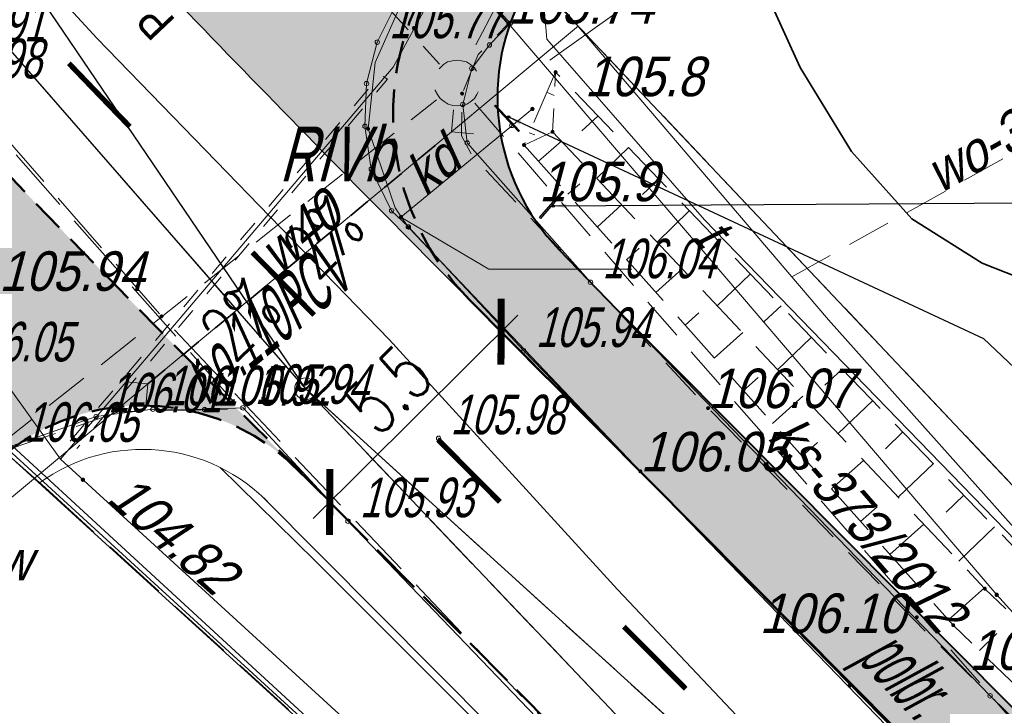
# Model space of a CAD drawing. Extents: x 6530721 to 6531385, y 5978377 to 5979143.
# Tile 41 of 146: x 6531069 to 6531091, y 5978636 to 5978651. Entities that reach past the tile are written whole.
import ezdxf

# ---------------------------------------------------------------- set-up
doc = ezdxf.new("R2010")
doc.units = 0
for name, pattern in [('AB_rokocin 2014-08-13 AC2004$0$0.5_0.5', [1, 0.5, -0.5]), ('AB_rokocin 2014-08-13 AC2004$0$1.0_0.5', [1.5, 1, -0.5]), ('AB_rokocin 2014-08-13 AC2004$0$1.5_0.5', [2, 1.5, -0.5]), ('AB_rokocin 2014-08-13 AC2004$0$823-500', [1.75, 1.25, -0.5]), ('AB_rokocin 2014-08-13 AC2004$0$ib05_500', [1, 0.5, -0.5]), ('AB_rokocin 2014-08-13 AC2004$0$l217_500', [2, 1.5, -0.5]), ('AB_rokocin 2014-08-13 AC2004$0$l219_500', [0]), ('AB_rokocin 2014-08-13 AC2004$0$mz1.0_0.5', [1.5, 1, -0.5]), ('ACAD_ISO02W100', [15, 12, -3]), ('DASHED2', [0.375, 0.25, -0.125])]:
    doc.linetypes.add(name, pattern=pattern)
for name, color, linetype, lineweight in [('AB-chodnik obrzeża', 30, 'Continuous', 40), ('AB-krawędzie', 7, 'ACAD_ISO02W100', 50), ('AB-krawężnik', 7, 'Continuous', 50), ('AB-krawężnik obniżony', 34, 'DASHED2', 50), ('AB-pobocze', 191, 'Continuous', 20), ('AB-pomocnicza', 7, 'Continuous', 15), ('AB-wymiarowa', 7, 'Continuous', 30), ('AB-wyp. kostka betonowa grafitowa', 151, 'Continuous', 15), ('AB-wyp.zjazd kostka betonowa', 191, 'Continuous', 15), ('AB-wyp.ścieżka', 31, 'Continuous', 15), ('AB_rokocin 2014-08-13 AC2004$0$202-Punkt graniczny stabilizowany trwale', 7, 'Continuous', 18), ('AB_rokocin 2014-08-13 AC2004$0$209-Opis konturu klasyfikacyjnego', 7, 'Continuous', 18), ('AB_rokocin 2014-08-13 AC2004$0$217-Granica konturu klasyfikcyjnego', 7, 'Continuous', 18), ('AB_rokocin 2014-08-13 AC2004$0$219-Linia granicy', 7, 'Continuous', 18), ('AB_rokocin 2014-08-13 AC2004$0$433-Chodnik', 7, 'Continuous', 18), ('AB_rokocin 2014-08-13 AC2004$0$562-Obrys przewodu-SKNAZ', 7, 'Continuous', 18), ('AB_rokocin 2014-08-13 AC2004$0$562-Obrys przewodu-SKNAZ-Atr1', 7, 'Continuous', 18), ('AB_rokocin 2014-08-13 AC2004$0$622-Punkt rzędnej przewodu-SKNAZ', 7, 'Continuous', 18), ('AB_rokocin 2014-08-13 AC2004$0$622-Punkt rzędnej przewodu-SKNAZ-Atr2', 7, 'Continuous', 18), ('AB_rokocin 2014-08-13 AC2004$0$625-Punkt rzędnej przewodu-SEPOD', 7, 'Continuous', 18), ('AB_rokocin 2014-08-13 AC2004$0$625-Punkt rzędnej przewodu-SEPOD-Atr2', 7, 'Continuous', 18), ('AB_rokocin 2014-08-13 AC2004$0$626-Punkt rzędnej przewodu-STPOD', 7, 'Continuous', 18), ('AB_rokocin 2014-08-13 AC2004$0$814-Warstwica pogrubiona linia', 7, 'Continuous', 18), ('AB_rokocin 2014-08-13 AC2004$0$820-Skarpa nieumocniona', 7, 'Continuous', 18), ('AB_rokocin 2014-08-13 AC2004$0$823-Szczyt skarpy nieumocninej', 7, 'Continuous', 18), ('AB_rokocin 2014-08-13 AC2004$0$824-Podnóże skarpy nieumocninej', 7, 'Continuous', 18), ('AB_rokocin 2014-08-13 AC2004$0$996-Tekst dodatkowy mały', 7, 'Continuous', 18), ('AB_rokocin 2014-08-13 AC2004$0$chodnik (powierzchnia)', 7, 'Continuous', 18), ('AB_rokocin 2014-08-13 AC2004$0$jezdnia (powierzchnia)', 7, 'Continuous', 18), ('AB_rokocin 2014-08-13 AC2004$0$krawężnik (linia)', 7, 'Continuous', 18), ('AB_rokocin 2014-08-13 AC2004$0$kółeczka', 1, 'Continuous', 18), ('AB_rokocin 2014-08-13 AC2004$0$ogrodzenie trwałe (linia)', 7, 'Continuous', 18), ('AB_rokocin 2014-08-13 AC2004$0$przepust (linia)', 7, 'Continuous', 18), ('AB_rokocin 2014-08-13 AC2004$0$przepust (linia) - symbol', 7, 'Continuous', 18), ('AB_rokocin 2014-08-13 AC2004$0$przepust (powierzchnia)', 7, 'Continuous', 18), ('AB_rokocin 2014-08-13 AC2004$0$przewód elektroenergetyczny (linia)-SEPOD', 7, 'Continuous', 18), ('AB_rokocin 2014-08-13 AC2004$0$przewód gazowy (linia)-SG', 7, 'Continuous', 18), ('AB_rokocin 2014-08-13 AC2004$0$przewód kanalizacyjny - projektowany (linia)-SK', 7, 'Continuous', 18), ('AB_rokocin 2014-08-13 AC2004$0$przewód kanalizacyjny - projektowany (linia)-SK-Atr1', 7, 'Continuous', 18), ('AB_rokocin 2014-08-13 AC2004$0$przewód telekomunikacyjny (linia)-STPOD', 7, 'Continuous', 18), ('AB_rokocin 2014-08-13 AC2004$0$przewód telekomunikacyjny (linia)-STPOD-Atr1', 7, 'Continuous', 18), ('AB_rokocin 2014-08-13 AC2004$0$przewód wodociągowy (linia)-SW', 7, 'Continuous', 18), ('AB_rokocin 2014-08-13 AC2004$0$przewód wodociągowy (linia)-SW-Atr1', 7, 'Continuous', 18), ('AB_rokocin 2014-08-13 AC2004$0$przewód wodociągowy - projektowany (linia)-SW', 7, 'Continuous', 18), ('AB_rokocin 2014-08-13 AC2004$0$przewód wodociągowy - projektowany (linia)-SW-Atr1', 7, 'Continuous', 18), ('AB_rokocin 2014-08-13 AC2004$0$punkt wysokościowy naturalny', 7, 'Continuous', 18), ('AB_rokocin 2014-08-13 AC2004$0$punkt wysokościowy naturalny-Atr2', 7, 'Continuous', 18), ('AB_rokocin 2014-08-13 AC2004$0$punkt wysokościowy sztuczny', 7, 'Continuous', 18), ('AB_rokocin 2014-08-13 AC2004$0$punkt wysokościowy sztuczny-Atr2', 7, 'Continuous', 18), ('AB_rokocin 2014-08-13 AC2004$0$wysokosci_asfalt', 7, 'Continuous', 18), ('AB_rokocin 2014-08-13 AC2004$0$właz (punkt)-SW-Atr17', 7, 'Continuous', 18), ('ARDPLAN-2D-LBAT', 7, 'Continuous', 18), ('asf', 7, 'Continuous', 18), ('płot', 1, 'Continuous', 18)]:
    doc.layers.add(name, color=color, linetype=linetype, lineweight=lineweight)
for name, color, linetype in [('gaOzPoziome', 7, 'Continuous'), ('gaPionowe', 7, 'Continuous'), ('zzz.gaHSDlugosc', 7, 'Continuous'), ('zzz.gaHSDodTekst', 7, 'Continuous'), ('zzz.gaHSKilometraz', 7, 'Continuous'), ('zzz.gaHSNazwa', 7, 'Continuous'), ('zzz.gaHSOpis', 7, 'Continuous'), ('zzz.gaHSStan', 7, 'Continuous'), ('zzz.gaHSTrasa', 7, 'Continuous')]:
    doc.layers.add(name, color=color, linetype=linetype)
doc.styles.add('2.5mm', font='simplex.shx', dxfattribs={"width": 0.7, "height": 1.25})
doc.styles.add('AB_rokocin 2014-08-13 AC2004$0$Standard', font='txt')
doc.styles.add('GA4-HS-TEXT', font='arial.ttf', dxfattribs={"width": 0.9})
doc.styles.get("Standard").update_dxf_attribs({"font": 'simplex.shx', "width": 0.75, "height": 1.25})
doc.linetypes.add('AB_rokocin 2014-08-13 AC2004$0$902-500', pattern='A,3.75,0,[1,ksztalty.shx,S=0.5,R=0,X=0,Y=0],3.75', length=7.5)
doc.dimstyles.new('BINIO-25', dxfattribs={"dimscale": 0.5, "dimtxt": 1.25, "dimasz": 2.13, "dimexe": 1.5, "dimexo": 2, "dimgap": 0.5, "dimtad": 1, "dimdec": 1, "dimrnd": 0.0005, "dimzin": 4, "dimdsep": 46, "dimtxsty": '2.5mm', "dimblk": 'ARCHTICK', "dimcen": -5, "dimdle": 1.07, "dimclrd": 256, "dimclre": 256, "dimclrt": 256, "dimaunit": 2, "dimazin": 0, "dimtfac": 1, "dimtdec": 1, "dimtmove": 0, "dimatfit": 3, "dimldrblk": 'NONE', "dimfxl": 1.5, "dimtolj": 1, "dimlwd": -1, "dimlwe": -1, "dimarcsym": 0})
doc.dimstyles.new('GA4-LEADER', dxfattribs={"dimtxt": 1, "dimasz": 1, "dimexe": 1, "dimexo": 1, "dimgap": 1, "dimtad": 1, "dimtxsty": 'Standard', "dimcen": 1, "dimadec": 0, "dimazin": 0, "dimtfac": 1, "dimtmove": 0, "dimatfit": 3, "dimfxl": 1, "dimarcsym": 0})

# ---------------------------------------------------------------- blocks, each defined once
blk = doc.blocks.new('_ArchTick')
at = {"color": 0, "linetype": 'ByBlock', "const_width": 0.15}
blk.add_lwpolyline([(-0.5, -0.5), (0.5, 0.5)], dxfattribs=at)
blk = doc.blocks.new('*D107')
at = {"layer": 'AB-wymiarowa'}
for p, q in [((6531078.853, 5978645.332), (6531080.397, 5978643.779)), ((6531075.588, 5978640.056), (6531080.247, 5978644.688)), ((6531074.952, 5978641.455), (6531076.496, 5978639.901))]:
    blk.add_line(p, q, dxfattribs=at)
at = {"layer": 'Defpoints', "color": 0}
for p in [(6531078.148, 5978646.041), (6531079.868, 5978644.311), (6531074.247, 5978642.164)]:
    blk.add_point(p, dxfattribs=at)
at = {"layer": 'AB-wymiarowa', "xscale": 1.065, "yscale": 1.065, "zscale": 1.065}
for p, rotation in [((6531079.868, 5978644.311), 44.82546420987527), ((6531075.967, 5978640.433), 224.8254642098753)]:
    blk.add_blockref('_ArchTick', p, dxfattribs=dict(at, rotation=rotation))
at = {"layer": 'AB-wymiarowa', "insert": (6531077.301, 5978642.993), "char_height": 1.25, "attachment_point": 5, "rotation": 44.8255, "style": '2.5mm'}
blk.add_mtext('\\A1;5.5', dxfattribs=at)
blk = doc.blocks.new('_None')
blk = doc.blocks.new('gaVSPos')
blk.add_point((0, 0))
blk = doc.blocks.new('gaVSTVcolumn0')
at = {"color": 0, "linetype": 'ByBlock', "lineweight": -2}
for p, q in [((-400, -30), (400, -30)), ((-400, -60), (-400, -30)), ((400, -60), (-400, -60)), ((400, -30), (400, -60))]:
    blk.add_line(p, q, dxfattribs=at)
blk.add_circle((0, 0), 30, dxfattribs=at)
blk = doc.blocks.new('z.ga4.HSL-desc')
at = {"layer": 'zzz.gaHSDlugosc', "style": 'GA4-HS-TEXT', "width": 0.9}
blk.add_attdef('LENGTH', (6.026, 0.4), '', height=1, dxfattribs=at)
at = {"layer": 'zzz.gaHSDodTekst', "style": 'GA4-HS-TEXT', "width": 0.9, "flags": 1}
blk.add_attdef('ADDTEXT', (0, -2.744), '', height=1, dxfattribs=at)
at = {"layer": 'zzz.gaHSKilometraz', "style": 'GA4-HS-TEXT', "width": 0.9, "flags": 1}
blk.add_attdef('POSITION', (0, -5.695), '', height=1, dxfattribs=at)
at = {"layer": 'zzz.gaHSNazwa', "style": 'GA4-HS-TEXT', "width": 0.9}
blk.add_attdef('NAME', (0, 0.4), '', height=1, dxfattribs=at)
at = {"layer": 'zzz.gaHSStan', "style": 'GA4-HS-TEXT', "width": 0.9}
blk.add_attdef('STATE', (0, -1.356), '', height=1, dxfattribs=at)
at = {"layer": 'zzz.gaHSTrasa', "style": 'GA4-HS-TEXT', "width": 0.9, "flags": 1}
blk.add_attdef('ROUTE', (0, -4.27), '', height=1, dxfattribs=at)
blk = doc.blocks.new('AB_rokocin 2014-08-13 AC2004$0$WSP')
at = {"layer": 'AB_rokocin 2014-08-13 AC2004$0$kółeczka', "color": 0, "linetype": 'Continuous'}
blk.add_circle((0, 0), 0.1, dxfattribs=at)
blk = doc.blocks.new('AB_rokocin 2014-08-13 AC2004$0$621')
at = {"linetype": 'Continuous', "lineweight": 0}
h = blk.add_hatch(color=0, dxfattribs=at)
edge = h.paths.add_edge_path()
edge.add_arc((0, 0), 0.05, 0, 360)
blk = doc.blocks.new('AB_rokocin 2014-08-13 AC2004$0$PW02')
at = {"linetype": 'Continuous', "lineweight": 13}
h = blk.add_hatch(color=0, dxfattribs=at)
edge = h.paths.add_edge_path()
edge.add_arc((0, 0), 0.045, 0, 360)
blk = doc.blocks.new('AB_rokocin 2014-08-13 AC2004$0$PW01')
at = {"linetype": 'Continuous', "lineweight": 13}
h = blk.add_hatch(color=0, dxfattribs=at)
edge = h.paths.add_edge_path()
edge.add_arc((0, 0), 0.045, 0, 360)
blk = doc.blocks.new('AB_rokocin 2014-08-13 AC2004$0$IB05')
at = {"color": 0, "linetype": 'Continuous', "lineweight": 13}
for q in [(0.354, 0.354), (0.354, -0.354)]:
    blk.add_line((0, 0), q, dxfattribs=at)
blk = doc.blocks.new('AB_rokocin 2014-08-13 AC2004$0$202')
at = {"color": 0, "linetype": 'Continuous', "lineweight": 0}
blk.add_circle((0, 0), 0.25, dxfattribs=at)
blk = doc.blocks.new('AB_rokocin 2014-08-13 AC2004')
at = {"layer": 'AB_rokocin 2014-08-13 AC2004$0$217-Granica konturu klasyfikcyjnego', "color": 3, "linetype": 'AB_rokocin 2014-08-13 AC2004$0$l217_500', "lineweight": 18, "flags": 128}
for points in [[(6531033.94, 5978704.15), (6531075.42, 5978643.01)], [(6531033.94, 5978704.15), (6531075.42, 5978643.01)], [(6531039.73, 5978683.94), (6531075.42, 5978643.01)], [(6531039.73, 5978683.94), (6531075.42, 5978643.01)], [(6531080.82, 5978652.12), (6531104.33, 5978627.25)], [(6531080.82, 5978652.12), (6531104.33, 5978627.25)], [(6531075.42, 5978643.01), (6531097.53, 5978619.79)], [(6531075.42, 5978643.01), (6531097.53, 5978619.79)], [(6531075.42, 5978643.01), (6531100.57, 5978620.18)], [(6531068.73, 5978641.43), (6531069.49, 5978640.76)], [(6531069.49, 5978640.76), (6531093.49, 5978618.87)]]:
    blk.add_lwpolyline(points, dxfattribs=at)
at = {"layer": 'AB_rokocin 2014-08-13 AC2004$0$219-Linia granicy', "color": 92, "linetype": 'AB_rokocin 2014-08-13 AC2004$0$l219_500', "lineweight": 30, "flags": 128}
for points in [[(6531075.42, 5978643.01), (6531033.94, 5978704.15)], [(6531075.42, 5978643.01), (6531033.94, 5978704.15)], [(6531075.42, 5978643.01), (6531039.73, 5978683.94)], [(6531075.42, 5978643.01), (6531039.73, 5978683.94)], [(6531104.33, 5978627.25), (6531080.82, 5978652.12)], [(6531104.33, 5978627.25), (6531080.82, 5978652.12)], [(6531144.51, 5978580.28), (6531075.42, 5978643.01)], [(6531097.53, 5978619.79), (6531075.42, 5978643.01)], [(6531097.53, 5978619.79), (6531075.42, 5978643.01)], [(6531093.49, 5978618.87), (6531068.73, 5978641.43)]]:
    blk.add_lwpolyline(points, dxfattribs=at)
at = {"layer": 'AB_rokocin 2014-08-13 AC2004$0$562-Obrys przewodu-SKNAZ', "color": 7, "linetype": 'Continuous', "lineweight": 18, "flags": 128}
blk.add_lwpolyline([(6531080.58, 5978649.38), (6531077.59, 5978646.92)], dxfattribs=at)
at = {"layer": 'AB_rokocin 2014-08-13 AC2004$0$622-Punkt rzędnej przewodu-SKNAZ-Atr2', "color": 7, "linetype": 'ByBlock', "flags": 128}
for points in [[(6531080.98, 5978650.49), (6531082.56, 5978651.62), (6531086.108, 5978651.62)], [(6531077.59, 5978646.92), (6531079.59, 5978645.73), (6531082.845, 5978645.73)]]:
    blk.add_lwpolyline(points, dxfattribs=at)
at = {"layer": 'AB_rokocin 2014-08-13 AC2004$0$814-Warstwica pogrubiona linia', "color": 32, "linetype": 'Continuous', "lineweight": 35, "flags": 128}
blk.add_lwpolyline([(6531082.59, 5978661.54), (6531082.887, 5978661.234), (6531083.245, 5978660.243), (6531083.684, 5978658.719), (6531084.225, 5978656.813), (6531084.891, 5978654.677), (6531085.702, 5978652.464), (6531086.679, 5978650.324), (6531087.844, 5978648.411), (6531089.217, 5978646.876), (6531090.82, 5978645.87), (6531091.649, 5978645.546)], dxfattribs=at)
at = {"layer": 'AB_rokocin 2014-08-13 AC2004$0$820-Skarpa nieumocniona', "color": 252, "linetype": 'Continuous', "lineweight": 18}
for p, q in [((6531080.91, 5978649.76), (6531081.08, 5978649.69)), ((6531082.07, 5978649.22), (6531081.71, 5978648.88)), ((6531080.51, 5978648.84), (6531080.64, 5978648.79)), ((6531080.72, 5978648.19), (6531081.24, 5978648.65)), ((6531082.77, 5978648.5), (6531082.04, 5978647.8)), ((6531081.39, 5978647.44), (6531081.66, 5978647.68)), ((6531083.46, 5978647.78), (6531083.09, 5978647.43)), ((6531082.06, 5978646.7), (6531082.61, 5978647.2)), ((6531084.15, 5978647.06), (6531083.42, 5978646.35)), ((6531084.85, 5978646.34), (6531084.48, 5978645.98)), ((6531082.72, 5978645.95), (6531083.01, 5978646.21)), ((6531083.39, 5978645.2), (6531083.99, 5978645.74)), ((6531085.54, 5978645.62), (6531084.79, 5978644.9)), ((6531084.06, 5978644.46), (6531084.37, 5978644.74)), ((6531086.24, 5978644.9), (6531085.86, 5978644.54)), ((6531084.72, 5978643.71), (6531085.37, 5978644.29)), ((6531086.93, 5978644.18), (6531086.16, 5978643.44)), ((6531087.63, 5978643.46), (6531087.24, 5978643.09)), ((6531085.39, 5978642.97), (6531085.72, 5978643.27)), ((6531086.05, 5978642.22), (6531086.74, 5978642.84)), ((6531088.32, 5978642.74), (6531087.54, 5978641.99)), ((6531089.01, 5978642.03), (6531088.62, 5978641.64)), ((6531086.72, 5978641.48), (6531087.07, 5978641.79)), ((6531087.39, 5978640.73), (6531088.12, 5978641.38)), ((6531089.71, 5978641.31), (6531088.91, 5978640.54)), ((6531090.4, 5978640.59), (6531090, 5978640.2)), ((6531088.05, 5978639.99), (6531088.43, 5978640.32)), ((6531088.72, 5978639.24), (6531089.49, 5978639.93)), ((6531091.1, 5978639.87), (6531090.29, 5978639.09)), ((6531089.39, 5978638.49), (6531089.78, 5978638.85)), ((6531090.05, 5978637.75), (6531090.87, 5978638.48)), ((6531090.76, 5978637.05), (6531091.15, 5978637.44))]:
    blk.add_line(p, q, dxfattribs=at)
at = {"layer": 'AB_rokocin 2014-08-13 AC2004$0$823-Szczyt skarpy nieumocninej', "color": 252, "linetype": 'AB_rokocin 2014-08-13 AC2004$0$823-500', "lineweight": 18, "flags": 128}
for points in [[(6531081.11, 5978650.22), (6531080.39, 5978648.56)], [(6531128.07, 5978605.47), (6531106.45, 5978625.72), (6531091.73, 5978639.21), (6531081.11, 5978650.22)], [(6531080.39, 5978648.56), (6531090.16, 5978637.63), (6531104.5, 5978623.77), (6531127.39, 5978603.66)]]:
    blk.add_lwpolyline(points, dxfattribs=at)
at = {"layer": 'AB_rokocin 2014-08-13 AC2004$0$824-Podnóże skarpy nieumocninej', "color": 252, "linetype": 'AB_rokocin 2014-08-13 AC2004$0$823-500', "lineweight": 18, "flags": 128}
for points in [[(6531080.39, 5978648.56), (6531081.04, 5978648.86), (6531081.11, 5978650.22)], [(6531127.34, 5978604.75), (6531105.37, 5978624.62), (6531090.88, 5978638.46), (6531081.04, 5978648.86)]]:
    blk.add_lwpolyline(points, dxfattribs=at)
at = {"layer": 'AB_rokocin 2014-08-13 AC2004$0$chodnik (powierzchnia)', "color": 252, "linetype": 'AB_rokocin 2014-08-13 AC2004$0$mz1.0_0.5', "lineweight": 18, "flags": 128}
blk.add_lwpolyline([(6531078.56, 5978652.87), (6531080.03, 5978651.32), (6531079.35, 5978650.62), (6531078.98, 5978649.73), (6531078.97, 5978648.77), (6531079.2, 5978648.33), (6531084.58, 5978642.57), (6531089.26, 5978637.76), (6531093.49, 5978633.54), (6531104.14, 5978623.25), (6531114.65, 5978613.58), (6531131.89, 5978598.61), (6531167.55, 5978568.83), (6531190.13, 5978549.94), (6531226.32, 5978519.67), (6531264.14, 5978487.87), (6531301.61, 5978456.61), (6531304.45, 5978454.226)], dxfattribs=at)
at = {"layer": 'AB_rokocin 2014-08-13 AC2004$0$jezdnia (powierzchnia)', "color": 252, "linetype": 'AB_rokocin 2014-08-13 AC2004$0$1.5_0.5', "lineweight": 18, "flags": 128}
blk.add_lwpolyline([(6531065.14, 5978646.79), (6531065.99, 5978647.43), (6531066.59, 5978648.67), (6531066.6, 5978650.86), (6531073.93, 5978642.55), (6531071.19, 5978642.49), (6531068.65, 5978641.63)], dxfattribs=at)
at = {"layer": 'AB_rokocin 2014-08-13 AC2004$0$krawężnik (linia)', "color": 252, "linetype": 'AB_rokocin 2014-08-13 AC2004$0$1.5_0.5', "lineweight": 18, "flags": 128}
blk.add_lwpolyline([(6531298.927, 5978448.648), (6531287.37, 5978458.4), (6531270.37, 5978472.52), (6531253.02, 5978487.1), (6531235.13, 5978502.07), (6531218, 5978516.55), (6531200.82, 5978530.83), (6531185.47, 5978543.6), (6531169.49, 5978556.94), (6531153.58, 5978570.32), (6531137.12, 5978583.98), (6531120.57, 5978598.02), (6531104.7, 5978612.02), (6531087.1, 5978628.88), (6531072.14, 5978644.66), (6531057.88, 5978660.99), (6531044.81, 5978677.43), (6531031.41, 5978696.08), (6531019.33, 5978713.34), (6531007.09, 5978730.85), (6530994.02, 5978749.9), (6530984.23, 5978764.08), (6530979.36, 5978771.32), (6530967.75, 5978788.45), (6530955.81, 5978806), (6530943.89, 5978823.43), (6530932.03, 5978840.69), (6530923.54, 5978853.19), (6530919.06, 5978859.93)], dxfattribs=at)
at = {"layer": 'AB_rokocin 2014-08-13 AC2004$0$krawężnik (linia)', "color": 252, "linetype": 'Continuous', "lineweight": 18, "flags": 128}
for points in [[(6531077.76, 5978646.68), (6531077.46, 5978647.13), (6531076.84, 5978648.93), (6531077, 5978650.44), (6531077.6, 5978651.79), (6531078.56, 5978652.87)], [(6531302.987, 5978452.749), (6531300.36, 5978454.96), (6531262.91, 5978486.17), (6531225.01, 5978518.01), (6531188.79, 5978548.3), (6531166.12, 5978567.3), (6531135.89, 5978592.52), (6531135.16, 5978593.14), (6531131.33, 5978596.34), (6531130.54, 5978596.97), (6531119.92, 5978606.14), (6531113.24, 5978612.03), (6531102.77, 5978621.64), (6531092.05, 5978632.03), (6531091.33, 5978632.74), (6531088.51, 5978635.56), (6531087.79, 5978636.29), (6531083.04, 5978641.13), (6531077.78, 5978646.66)]]:
    blk.add_lwpolyline(points, dxfattribs=at)
at = {"layer": 'AB_rokocin 2014-08-13 AC2004$0$kółeczka', "color": 7, "linetype": 'ByBlock'}
for p in [(6531080.085, 5978651.337, 105.739), (6531080.085, 5978651.337, 105.739), (6531080.085, 5978651.337, 105.739), (6531077.05, 5978650.902, 105.773), (6531077.05, 5978650.902, 105.773), (6531077.05, 5978650.902, 105.773), (6531079.603, 5978650.837, 105.806), (6531079.603, 5978650.837, 105.806), (6531079.603, 5978650.837, 105.806), (6531079.201, 5978650.304, 105.875), (6531079.201, 5978650.304, 105.875), (6531079.201, 5978650.304, 105.875), (6531076.805, 5978649.958, 105.831), (6531076.805, 5978649.958, 105.831), (6531076.805, 5978649.958, 105.831), (6531078.996, 5978649.484, 105.954), (6531078.996, 5978649.484, 105.954), (6531078.996, 5978649.484, 105.954), (6531076.768, 5978648.986, 105.879), (6531076.768, 5978648.986, 105.879), (6531076.768, 5978648.986, 105.879), (6531080.113, 5978649.008, 105.774), (6531080.113, 5978649.008, 105.774), (6531080.113, 5978649.008, 105.774), (6531079.099, 5978648.608, 105.933), (6531079.099, 5978648.608, 105.933), (6531079.099, 5978648.608, 105.933), (6531076.914, 5978648.011, 105.897), (6531076.914, 5978648.011, 105.897), (6531076.914, 5978648.011, 105.897), (6531077.377, 5978647.063, 105.903), (6531077.377, 5978647.063, 105.903), (6531077.377, 5978647.063, 105.903), (6531077.757, 5978646.695, 105.875), (6531077.757, 5978646.695, 105.875), (6531077.757, 5978646.695, 105.875), (6531081.904, 5978645.437, 106.044), (6531081.904, 5978645.437, 106.044), (6531081.904, 5978645.437, 106.044), (6531080.389, 5978643.872, 105.939), (6531080.389, 5978643.872, 105.939), (6531080.389, 5978643.872, 105.939), (6531071.944, 5978642.544, 105.998), (6531071.944, 5978642.544, 105.998), (6531071.944, 5978642.544, 105.998), (6531073.12, 5978642.537, 105.921), (6531073.12, 5978642.537, 105.921), (6531073.12, 5978642.537, 105.921), (6531073.994, 5978642.577, 105.94), (6531073.994, 5978642.577, 105.94), (6531073.994, 5978642.577, 105.94), (6531070.649, 5978642.382, 106.014), (6531070.649, 5978642.382, 106.014), (6531070.649, 5978642.382, 106.014), (6531078.446, 5978641.885, 105.98), (6531078.446, 5978641.885, 105.98), (6531078.446, 5978641.885, 105.98), (6531076.384, 5978639.997, 105.929), (6531076.384, 5978639.997, 105.929), (6531076.384, 5978639.997, 105.929), (6531091, 5978636.021, 106.114), (6531091, 5978636.021, 106.114), (6531091, 5978636.021, 106.114)]:
    blk.add_point(p, dxfattribs=at)
at = {"layer": 'AB_rokocin 2014-08-13 AC2004$0$kółeczka', "color": 1, "linetype": 'ByBlock'}
for p in [(6531080.085, 5978651.337, 105.739), (6531077.05, 5978650.902, 105.773), (6531079.603, 5978650.837, 105.806), (6531079.201, 5978650.304, 105.875), (6531076.805, 5978649.958, 105.831), (6531078.996, 5978649.484, 105.954), (6531076.768, 5978648.986, 105.879), (6531080.113, 5978649.008, 105.774), (6531079.099, 5978648.608, 105.933), (6531076.914, 5978648.011, 105.897), (6531077.377, 5978647.063, 105.903), (6531077.757, 5978646.695, 105.875), (6531081.904, 5978645.437, 106.044), (6531080.389, 5978643.872, 105.939), (6531071.944, 5978642.544, 105.998), (6531073.12, 5978642.537, 105.921), (6531073.994, 5978642.577, 105.94), (6531070.649, 5978642.382, 106.014), (6531078.446, 5978641.885, 105.98), (6531076.384, 5978639.997, 105.929), (6531091, 5978636.021, 106.114)]:
    blk.add_point(p, dxfattribs=at)
at = {"layer": 'AB_rokocin 2014-08-13 AC2004$0$ogrodzenie trwałe (linia)', "color": 252, "linetype": 'AB_rokocin 2014-08-13 AC2004$0$902-500', "lineweight": 35, "flags": 128}
blk.add_lwpolyline([(6531068.65, 5978641.63), (6531078.53, 5978632.58)], dxfattribs=at)
at = {"layer": 'AB_rokocin 2014-08-13 AC2004$0$przepust (linia)', "color": 7, "linetype": 'AB_rokocin 2014-08-13 AC2004$0$ib05_500', "lineweight": 35, "flags": 128}
blk.add_lwpolyline([(6531071.83, 5978643.12), (6531078.74, 5978648.86)], dxfattribs=at)
at = {"layer": 'AB_rokocin 2014-08-13 AC2004$0$przepust (powierzchnia)', "color": 7, "linetype": 'AB_rokocin 2014-08-13 AC2004$0$0.5_0.5', "lineweight": 18, "flags": 128}
blk.add_lwpolyline([(6531070.06, 5978641.82), (6531077.12, 5978650.16), (6531077.28, 5978650.06), (6531070.21, 5978641.65)], dxfattribs=at)
at = {"layer": 'AB_rokocin 2014-08-13 AC2004$0$przewód elektroenergetyczny (linia)-SEPOD', "color": 1, "linetype": 'Continuous', "lineweight": 18, "flags": 128}
for points in [[(6531137.71, 5978789.05), (6531137.65, 5978788.58), (6531140.19, 5978787.25), (6531147.51, 5978782.89), (6531124.17, 5978737.93), (6531098.63, 5978689.29), (6531077.41, 5978650.33), (6531069.84, 5978641.41), (6531065.42, 5978647.56), (6531065.19, 5978647.34), (6531064.97, 5978647.18)], [(6531069.84, 5978641.41), (6531093.94, 5978619.36), (6531113.6, 5978601.1), (6531113.92, 5978595.59), (6531094.61, 5978572.45), (6531087.76, 5978563.98), (6531085.83, 5978561.65), (6531085.55, 5978561.94), (6531085.37, 5978562.07), (6531085.55, 5978561.94), (6531085.83, 5978561.65), (6531084.44, 5978560.05), (6531083.68, 5978559.01), (6531071.694, 5978544.972)]]:
    blk.add_lwpolyline(points, dxfattribs=at)
at = {"layer": 'AB_rokocin 2014-08-13 AC2004$0$przewód gazowy (linia)-SG', "color": 40, "linetype": 'Continuous', "lineweight": 18, "flags": 128}
blk.add_lwpolyline([(6531001.96, 5978749.82), (6531005.67, 5978744.55), (6531017.08, 5978728.64), (6531033.01, 5978704.89), (6531037.22, 5978700.26), (6531037.37, 5978697.73), (6531043.31, 5978690.7), (6531049.47, 5978683.23), (6531056.15, 5978675.72), (6531060.93, 5978670.72), (6531060.33, 5978668.65), (6531063.2, 5978665.69), (6531065.19, 5978665.81), (6531070.76, 5978659.91), (6531072.95, 5978658.8), (6531074.6, 5978657.97), (6531080.81, 5978652.12), (6531080.91, 5978650.97), (6531084.5, 5978646.86), (6531093.79, 5978637.27), (6531095.38, 5978634.13)], dxfattribs=at)
at = {"layer": 'AB_rokocin 2014-08-13 AC2004$0$przewód kanalizacyjny - projektowany (linia)-SK', "color": 32, "linetype": 'AB_rokocin 2014-08-13 AC2004$0$1.0_0.5', "lineweight": 18, "flags": 128}
for points in [[(6531055.84, 5978675.18), (6531078.47, 5978650.4)], [(6531085.33, 5978662.35), (6531079.12, 5978650.51)], [(6531067.23, 5978640.77), (6531078.4, 5978649.59)], [(6531079.27, 5978649.51), (6531099.17, 5978626.67)]]:
    blk.add_lwpolyline(points, dxfattribs=at)
blk.add_lwpolyline([(6531079.18, 5978649.55), (6531079.09, 5978649.49), (6531078.98, 5978649.46), (6531078.87, 5978649.45), (6531078.77, 5978649.46), (6531078.66, 5978649.49), (6531078.57, 5978649.55), (6531078.48, 5978649.62), (6531078.42, 5978649.71), (6531078.37, 5978649.8), (6531078.35, 5978649.91), (6531078.35, 5978650.02), (6531078.37, 5978650.13), (6531078.42, 5978650.23), (6531078.48, 5978650.32), (6531078.56, 5978650.39), (6531078.65, 5978650.45), (6531078.76, 5978650.48), (6531078.87, 5978650.49), (6531078.97, 5978650.48), (6531079.08, 5978650.45), (6531079.17, 5978650.39), (6531079.26, 5978650.32), (6531079.32, 5978650.23), (6531079.37, 5978650.14), (6531079.39, 5978650.03), (6531079.39, 5978649.92), (6531079.37, 5978649.81), (6531079.32, 5978649.71), (6531079.26, 5978649.62)], close=True, dxfattribs=at)
at = {"layer": 'AB_rokocin 2014-08-13 AC2004$0$przewód telekomunikacyjny (linia)-STPOD', "color": 30, "linetype": 'Continuous', "lineweight": 18, "flags": 128}
for points in [[(6531058.59, 5978664.46), (6531061.64, 5978660.8), (6531070.67, 5978650.99), (6531077.32, 5978644.13), (6531082.52, 5978638.44), (6531089.11, 5978631.46)], [(6531098.88, 5978629.78), (6531091.15, 5978638.32), (6531084.96, 5978645.57), (6531075.64, 5978656.48), (6531068.98, 5978664.28)]]:
    blk.add_lwpolyline(points, dxfattribs=at)
at = {"layer": 'AB_rokocin 2014-08-13 AC2004$0$przewód wodociągowy (linia)-SW', "color": 5, "linetype": 'Continuous', "lineweight": 18, "flags": 128}
for points in [[(6531070.33, 5978664.78), (6531075.11, 5978658.78), (6531080.05, 5978653.11), (6531087.32, 5978644.58), (6531094.25, 5978636.82), (6531098.23, 5978632.34), (6531104.19, 5978626.58), (6531130.74, 5978604), (6531165.56, 5978572.57), (6531176.54, 5978563.42), (6531186.27, 5978555.54), (6531193.99, 5978548.79), (6531206.74, 5978538.28), (6531219.82, 5978527.26), (6531231.72, 5978517.56), (6531241.8, 5978509.52), (6531255.66, 5978497.98), (6531263.81, 5978491.33), (6531278.51, 5978479.76), (6531291.08, 5978469.25), (6531300.85, 5978461.5), (6531306.835, 5978456.635)], [(6531067.99, 5978639.93), (6531071.83, 5978643.12), (6531078.74, 5978648.86), (6531081.63, 5978651.27)]]:
    blk.add_lwpolyline(points, dxfattribs=at)
at = {"layer": 'AB_rokocin 2014-08-13 AC2004$0$przewód wodociągowy - projektowany (linia)-SW', "color": 5, "linetype": 'AB_rokocin 2014-08-13 AC2004$0$1.0_0.5', "lineweight": 18, "flags": 128}
blk.add_lwpolyline([(6531086.49, 5978645.56), (6531101.13, 5978653.75)], dxfattribs=at)
at = {"layer": 'AB_rokocin 2014-08-13 AC2004$0$202-Punkt graniczny stabilizowany trwale', "color": 7, "linetype": 'Continuous', "lineweight": 18, "rotation": 171.887}
blk.add_blockref('AB_rokocin 2014-08-13 AC2004$0$202', (6531075.42, 5978643.01), dxfattribs=at)
at = {"layer": 'AB_rokocin 2014-08-13 AC2004$0$622-Punkt rzędnej przewodu-SKNAZ', "color": 7, "linetype": 'Continuous', "lineweight": 18}
for p in [(6531080.58, 5978649.38), (6531077.59, 5978646.92)]:
    blk.add_blockref('AB_rokocin 2014-08-13 AC2004$0$621', p, dxfattribs=at)
at = {"layer": 'AB_rokocin 2014-08-13 AC2004$0$625-Punkt rzędnej przewodu-SEPOD', "color": 1, "linetype": 'Continuous', "lineweight": 18}
for p in [(6531077.89, 5978651.22), (6531070.35, 5978640.94)]:
    blk.add_blockref('AB_rokocin 2014-08-13 AC2004$0$621', p, dxfattribs=at)
at = {"layer": 'AB_rokocin 2014-08-13 AC2004$0$626-Punkt rzędnej przewodu-STPOD', "color": 30, "linetype": 'Continuous', "lineweight": 18}
blk.add_blockref('AB_rokocin 2014-08-13 AC2004$0$621', (6531091.15, 5978638.32), dxfattribs=at)
at = {"layer": 'AB_rokocin 2014-08-13 AC2004$0$kółeczka', "color": 252, "linetype": 'Continuous', "xscale": 0.5, "yscale": 0.5, "zscale": 0.5}
for p in [(6531080.085, 5978651.337), (6531077.05, 5978650.902), (6531079.603, 5978650.837), (6531079.201, 5978650.304), (6531076.805, 5978649.958), (6531078.996, 5978649.484), (6531076.768, 5978648.986), (6531080.113, 5978649.008), (6531079.099, 5978648.608), (6531076.914, 5978648.011), (6531077.377, 5978647.063), (6531077.757, 5978646.695), (6531081.904, 5978645.437), (6531080.389, 5978643.872), (6531071.944, 5978642.544), (6531073.12, 5978642.537), (6531073.994, 5978642.577), (6531070.649, 5978642.382), (6531078.446, 5978641.885), (6531076.384, 5978639.997), (6531091, 5978636.021)]:
    blk.add_blockref('AB_rokocin 2014-08-13 AC2004$0$WSP', p, dxfattribs=at)
at = {"layer": 'AB_rokocin 2014-08-13 AC2004$0$przepust (linia) - symbol', "color": 7, "linetype": 'Continuous', "lineweight": 35}
for p, rotation in [((6531078.74, 5978648.86), 39.71600000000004), ((6531071.83, 5978643.12), 219.716)]:
    blk.add_blockref('AB_rokocin 2014-08-13 AC2004$0$IB05', p, dxfattribs=dict(at, rotation=rotation))
at = {"layer": 'AB_rokocin 2014-08-13 AC2004$0$punkt wysokościowy naturalny', "color": 7, "linetype": 'Continuous', "lineweight": 13}
for p in [(6531081.11, 5978650.22), (6531081.04, 5978648.86), (6531080.39, 5978648.56), (6531090.88, 5978638.46), (6531090.16, 5978637.63)]:
    blk.add_blockref('AB_rokocin 2014-08-13 AC2004$0$PW01', p, dxfattribs=at)
at = {"layer": 'AB_rokocin 2014-08-13 AC2004$0$punkt wysokościowy sztuczny', "color": 7, "linetype": 'Continuous', "lineweight": 13}
for p in [(6531080.03, 5978651.32), (6531078.98, 5978649.73), (6531076.84, 5978648.93), (6531077.76, 5978646.68), (6531072.14, 5978644.66), (6531084.58, 5978642.57), (6531083.04, 5978641.13), (6531089.33, 5978637.81), (6531087.8, 5978636.25)]:
    blk.add_blockref('AB_rokocin 2014-08-13 AC2004$0$PW02', p, dxfattribs=at)
at = {"layer": 'AB_rokocin 2014-08-13 AC2004$0$209-Opis konturu klasyfikacyjnego', "color": 3, "linetype": 'Continuous', "lineweight": 20, "style": 'AB_rokocin 2014-08-13 AC2004$0$Standard', "oblique": 15, "width": 0.689}
blk.add_text('RIVb', height=1.25, dxfattribs=at).set_placement((6531074.82, 5978647.73))
at = {"layer": 'AB_rokocin 2014-08-13 AC2004$0$433-Chodnik', "color": 252, "linetype": 'Continuous', "lineweight": 20, "style": 'AB_rokocin 2014-08-13 AC2004$0$Standard', "oblique": 15, "width": 0.479}
blk.add_text('polbr.', height=1.25, rotation=313.566, dxfattribs=at).set_placement((6531087.94, 5978636.86))
at = {"layer": 'AB_rokocin 2014-08-13 AC2004$0$562-Obrys przewodu-SKNAZ-Atr1', "color": 7, "linetype": 'ByBlock', "lineweight": 20, "style": 'AB_rokocin 2014-08-13 AC2004$0$Standard', "oblique": 15, "width": 0.9}
blk.add_text('kd', height=0.9, rotation=39.446, dxfattribs=at).set_placement((6531078.14, 5978647.37))
at = {"layer": 'AB_rokocin 2014-08-13 AC2004$0$625-Punkt rzędnej przewodu-SEPOD-Atr2', "color": 1, "linetype": 'ByBlock', "lineweight": 20, "style": 'AB_rokocin 2014-08-13 AC2004$0$Standard', "oblique": 15, "width": 0.9}
blk.add_text('104.82', height=0.9, rotation=318.351, dxfattribs=at).set_placement((6531070.86, 5978640.47))
at = {"layer": 'AB_rokocin 2014-08-13 AC2004$0$996-Tekst dodatkowy mały', "color": 7, "linetype": 'Continuous', "lineweight": 20, "style": 'AB_rokocin 2014-08-13 AC2004$0$Standard', "oblique": 15, "width": 0.508}
blk.add_text('r.o.110PCV', height=1.25, rotation=39.716, dxfattribs=at).set_placement((6531073.19, 5978642.62))
at = {"layer": 'AB_rokocin 2014-08-13 AC2004$0$przewód kanalizacyjny - projektowany (linia)-SK-Atr1', "color": 34, "linetype": 'ByBlock', "lineweight": 20, "style": 'AB_rokocin 2014-08-13 AC2004$0$Standard', "oblique": 15, "width": 0.9}
blk.add_text('ks-373/2012', height=0.9, rotation=311.065, dxfattribs=at).set_placement((6531085.91, 5978641.89))
at = {"layer": 'AB_rokocin 2014-08-13 AC2004$0$przewód telekomunikacyjny (linia)-STPOD-Atr1', "color": 30, "linetype": 'ByBlock', "lineweight": 20, "style": 'AB_rokocin 2014-08-13 AC2004$0$Standard', "oblique": 15, "width": 0.9}
blk.add_text('t', height=0.9, rotation=311.299, dxfattribs=at).set_placement((6531084.24, 5978646.41))
at = {"layer": 'AB_rokocin 2014-08-13 AC2004$0$przewód wodociągowy (linia)-SW-Atr1', "color": 5, "linetype": 'ByBlock', "lineweight": 20, "style": 'AB_rokocin 2014-08-13 AC2004$0$Standard', "oblique": 15, "width": 0.9}
blk.add_text('w40', height=0.9, rotation=39.716, dxfattribs=at).set_placement((6531074.81, 5978645.6))
at = {"layer": 'AB_rokocin 2014-08-13 AC2004$0$przewód wodociągowy - projektowany (linia)-SW-Atr1', "color": 5, "linetype": 'ByBlock', "lineweight": 20, "style": 'AB_rokocin 2014-08-13 AC2004$0$Standard', "oblique": 15, "width": 0.9}
blk.add_text('wo-332/2013', height=0.9, rotation=29.224, dxfattribs=at).set_placement((6531089.85, 5978647.44))
at = {"layer": 'AB_rokocin 2014-08-13 AC2004$0$punkt wysokościowy naturalny-Atr2', "color": 252, "linetype": 'ByBlock', "lineweight": 20, "style": 'AB_rokocin 2014-08-13 AC2004$0$Standard', "oblique": 15, "width": 0.9}
for s, p in [('105.8', (6531081.77, 5978649.67)), ('105.9', (6531080.73, 5978647.28)), ('106.0', (6531090.52, 5978636.61))]:
    blk.add_text(s, height=0.9, dxfattribs=at).set_placement(p)
at = {"layer": 'AB_rokocin 2014-08-13 AC2004$0$punkt wysokościowy sztuczny-Atr2', "color": 252, "linetype": 'ByBlock', "lineweight": 20, "style": 'AB_rokocin 2014-08-13 AC2004$0$Standard', "oblique": 15, "width": 0.9}
for s, p in [('105.74', (6531080.03, 5978651.32)), ('105.94', (6531068.44, 5978645.24)), ('106.07', (6531084.58, 5978642.57)), ('106.05', (6531083.04, 5978641.13)), ('106.10', (6531085.75, 5978637.45))]:
    blk.add_text(s, height=0.9, dxfattribs=at).set_placement(p)
at = {"layer": 'AB_rokocin 2014-08-13 AC2004$0$wysokosci_asfalt', "color": 252, "linetype": 'ByBlock', "lineweight": 20, "style": 'AB_rokocin 2014-08-13 AC2004$0$Standard', "oblique": 15, "width": 0.7}
for s, p in [('105.77', (6531077.32, 5978650.992)), ('105.91', (6531066.897, 5978650.919)), ('105.98', (6531066.824, 5978650.077)), ('106.04', (6531082.174, 5978645.527)), ('105.94', (6531080.659, 5978643.962)), ('106.05', (6531067.517, 5978643.633)), ('106.01', (6531070.919, 5978642.472)), ('106.00', (6531072.214, 5978642.634)), ('105.92', (6531073.39, 5978642.627)), ('105.94', (6531074.264, 5978642.667)), ('106.05', (6531069.009, 5978641.803)), ('105.98', (6531078.716, 5978641.975)), ('105.93', (6531076.654, 5978640.087))]:
    blk.add_text(s, height=0.9, dxfattribs=at).set_placement(p)
at = {"layer": 'AB_rokocin 2014-08-13 AC2004$0$właz (punkt)-SW-Atr17', "color": 5, "linetype": 'ByBlock', "lineweight": 20, "style": 'AB_rokocin 2014-08-13 AC2004$0$Standard', "oblique": 15, "width": 0.9}
blk.add_text('w', height=0.9, dxfattribs=at).set_placement((6531068.38, 5978638.65))

msp = doc.modelspace()

# ---------------------------------------------------------------- hatches: boundary and pattern name
at = {"layer": 'AB-wyp. kostka betonowa grafitowa'}
msp.add_hatch(color=256, dxfattribs=at).paths.add_polyline_path([(6531079.164, 5978645.021), (6531078.148, 5978646.041, -0.008278), (6531066.737, 5978657.909, 0.504229), (6531076.324, 5978658.992), (6531078.056, 5978661.988), (6531082.385, 5978659.485), (6531078.212, 5978652.268, 0.339682)])
at = {"layer": 'AB-wyp.zjazd kostka betonowa'}
msp.add_hatch(color=256, dxfattribs=at).paths.add_polyline_path([(6531065.451, 5978651.238, -0.410766), (6531065.357, 5978647.022), (6531065.094, 5978646.767), (6531068.632, 5978641.574, -0.371364), (6531075.151, 5978641.254), (6531074.247, 5978642.164, -0.006284)])
at = {"layer": 'AB-wyp.ścieżka'}
h = msp.add_hatch(color=256, dxfattribs=at)
edge = h.paths.add_edge_path()
edge.add_line((6531083.924, 5978658.152), (6531084.1, 5978658.493))
edge.add_line((6531084.1, 5978658.493), (6531082.385, 5978659.485))
edge.add_line((6531082.385, 5978659.485), (6531078.212, 5978652.268))
edge.add_arc((6531083.406, 5978649.265), 6, 149.9626, 224.8254)
edge.add_line((6531079.151, 5978645.035), (6531098.896, 5978625.166))
edge.add_line((6531098.896, 5978625.166), (6531100.471, 5978626.74))
edge.add_line((6531100.471, 5978626.74), (6531081.189, 5978646.177))
edge.add_arc((6531084.785, 5978649.651), 5, 149.9626, 224.0107, ccw=False)
edge.add_line((6531080.456, 5978652.154), (6531083.924, 5978658.152))

# ---------------------------------------------------------------- next in the draw order: block references
at = {"layer": 'AB-wymiarowa'}
msp.add_blockref('AB_rokocin 2014-08-13 AC2004', (0, 0), dxfattribs=at)

# ---------------------------------------------------------------- next in the draw order: linework, layer by layer
at = {"layer": 'AB-chodnik obrzeża', "flags": 128}
msp.add_lwpolyline([(6531084.1, 5978658.493), (6531083.924, 5978658.152), (6531080.456, 5978652.154, 0.334829), (6531081.189, 5978646.177), (6531082.497, 5978644.823), (6531100.471, 5978626.74)], format="xyb", dxfattribs=at)
at = {"layer": 'AB-krawędzie', "ltscale": 0.1}
msp.add_lwpolyline([(6531094.811, 5978621.474), (6531075.151, 5978641.254)], dxfattribs=at)
at = {"layer": 'AB-krawężnik'}
for p, q in [((6531080.348, 5978643.828), (6531080.913, 5978643.259)), ((6531080.923, 5978643.249), (6531098.896, 5978625.166))]:
    msp.add_line(p, q, dxfattribs=at)
at = {"layer": 'AB-krawężnik', "flags": 128}
msp.add_lwpolyline([(6531080.918, 5978643.254), (6531079.149, 5978645.034)], dxfattribs=at)
at = {"layer": 'AB-krawężnik obniżony', "ltscale": 3, "flags": 128}
for points in [[(6531079.151, 5978645.035, -0.338782), (6531078.212, 5978652.268), (6531082.385, 5978659.485)], [(6531075.35, 5978641.054, 0.387532), (6531068.632, 5978641.574), (6531065.094, 5978646.767), (6531065.357, 5978647.022, 0.410766), (6531065.451, 5978651.238)], [(6531075.35, 5978641.091), (6531074.247, 5978642.164, -0.006284), (6531065.451, 5978651.238)]]:
    msp.add_lwpolyline(points, format="xyb", dxfattribs=at)
at = {"layer": 'AB-pobocze', "ltscale": 3}
msp.add_lwpolyline([(6531074.622, 5978640.369, 0.378156), (6531069.351, 5978640.864, 0.378156)], format="xyb", dxfattribs=at)
msp.add_lwpolyline([(6531094.101, 5978620.77), (6531074.453, 5978640.538)], dxfattribs=at)
at = {"layer": 'AB-pomocnicza', "flags": 128}
msp.add_lwpolyline([(6531079.149, 5978645.037), (6531078.148, 5978646.041, -0.008278), (6531066.737, 5978657.909)], format="xyb", dxfattribs=at)
msp.add_lwpolyline([(6531098.712, 5978625.352), (6531080.918, 5978643.254)], dxfattribs=at)
at = {"layer": 'ARDPLAN-2D-LBAT', "flags": 128}
msp.add_lwpolyline([(6531093.446, 5978621.25), (6531085.077, 5978629.653), (6531075.634, 5978639.091), (6531073.475, 5978641.218)], dxfattribs=at)
at = {"layer": 'asf', "lineweight": 18, "flags": 128}
for points in [[(6531085.665, 5978630.32), (6531076.384, 5978639.997), (6531073.994, 5978642.577), (6531073.12, 5978642.537), (6531071.944, 5978642.544), (6531070.649, 5978642.382), (6531068.739, 5978641.713), (6531067.247, 5978643.543), (6531065.162, 5978646.862), (6531065.888, 5978647.457), (6531066.375, 5978648.112), (6531066.609, 5978648.94), (6531066.554, 5978649.987), (6531066.627, 5978650.829), (6531057.661, 5978661.293), (6531049.197, 5978671.691), (6531041.036, 5978682.523), (6531033.268, 5978693.152), (6531027.974, 5978701.029), (6531018.294, 5978714.684), (6531010.213, 5978726.099), (6531002.46, 5978737.096), (6530994.891, 5978748.504)], [(6531100.358, 5978626.856), (6531091, 5978636.021), (6531081.904, 5978645.437), (6531079.099, 5978648.608), (6531078.996, 5978649.484), (6531079.201, 5978650.304), (6531079.603, 5978650.837), (6531080.085, 5978651.337), (6531078.554, 5978652.917), (6531078.413, 5978652.88), (6531077.516, 5978651.842), (6531077.05, 5978650.902), (6531076.805, 5978649.958), (6531076.768, 5978648.986), (6531076.914, 5978648.011), (6531077.377, 5978647.063), (6531077.757, 5978646.695), (6531080.389, 5978643.872), (6531089.531, 5978634.423), (6531098.938, 5978625.208)]]:
    msp.add_lwpolyline(points, dxfattribs=at)
at = {"layer": 'gaOzPoziome', "color": 7, "const_width": 0.12, "flags": 128}
for points in [[(6531071.416, 5978648.979, -0.001), (6531070.029, 5978650.42)], [(6531075.613, 5978644.691, -0.001), (6531074.208, 5978646.115)]]:
    msp.add_lwpolyline(points, format="xyb", dxfattribs=at)
for points in [[(6531079.842, 5978640.435), (6531078.432, 5978641.854)], [(6531084.072, 5978636.18), (6531082.662, 5978637.598)]]:
    msp.add_lwpolyline(points, dxfattribs=at)
at = {"layer": 'płot', "lineweight": 18, "flags": 128}
msp.add_lwpolyline([(6531093.446, 5978618.963), (6531068.739, 5978641.713)], dxfattribs=at)

# ---------------------------------------------------------------- next in the draw order: block references
at = {"layer": 'gaPionowe', "xscale": 0.001, "yscale": 0.001, "zscale": 0.001}
for p, rotation in [((6531080.037, 5978649.198), 312.8635735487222), ((6531081.051, 5978647.172), 228.7737870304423)]:
    msp.add_blockref('gaVSTVcolumn0', p, dxfattribs=dict(at, rotation=rotation))
at = {"layer": 'gaPionowe'}
for p, rotation in [((6531080.037, 5978649.198), 312.8635735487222), ((6531081.051, 5978647.172), 228.7737870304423)]:
    msp.add_blockref('gaVSPos', p, dxfattribs=dict(at, rotation=rotation))
at = {"layer": 'zzz.gaHSOpis', "xscale": 0.75, "yscale": 0.75, "zscale": 0.75, "rotation": 133.5451608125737}
msp.add_blockref('z.ga4.HSL-desc', (6531072.703, 5978651.606), dxfattribs=at).add_auto_attribs({'NAME': 'P-13 L=5.8'})

# ---------------------------------------------------------------- next in the draw order: texts
at = {"layer": 'AB-wymiarowa', "char_height": 1.25, "attachment_point": 1, "rotation": 44.8255, "style": '2.5mm'}
for insert in [(6531074.789, 5978646.33), (6531072.903, 5978644.456)]:
    msp.add_mtext_dynamic_manual_height_columns('2%', width=4.23232, gutter_width=6.25, heights=[0], dxfattribs=dict(at, insert=insert))

# ---------------------------------------------------------------- next in the draw order: dimensions: what is measured, and where the dimension line sits
at = {"layer": 'AB-wymiarowa'}
dim = msp.add_aligned_dim(p1=(6531074.247, 5978642.164), p2=(6531078.148, 5978646.041), distance=-2.44, dimstyle='BINIO-25', dxfattribs=at)
dim.commit()
dim.dimension.update_dxf_attribs({"geometry": '*D107', "text_midpoint": (6531077.301, 5978642.993)})

# ---------------------------------------------------------------- next in the draw order: leaders
at = {"layer": 'gaPionowe'}
for points in [[(6531081.051, 5978647.172), (6531100.478, 5978647.308), (6531106.413, 5978653.005)], [(6531080.037, 5978649.198), (6531090.847, 5978644.154), (6531096.408, 5978638.9)]]:
    msp.add_leader(points, dimstyle='GA4-LEADER', override={"dimasz": 0.3}, dxfattribs=at)

doc.saveas('drawing.dxf')
